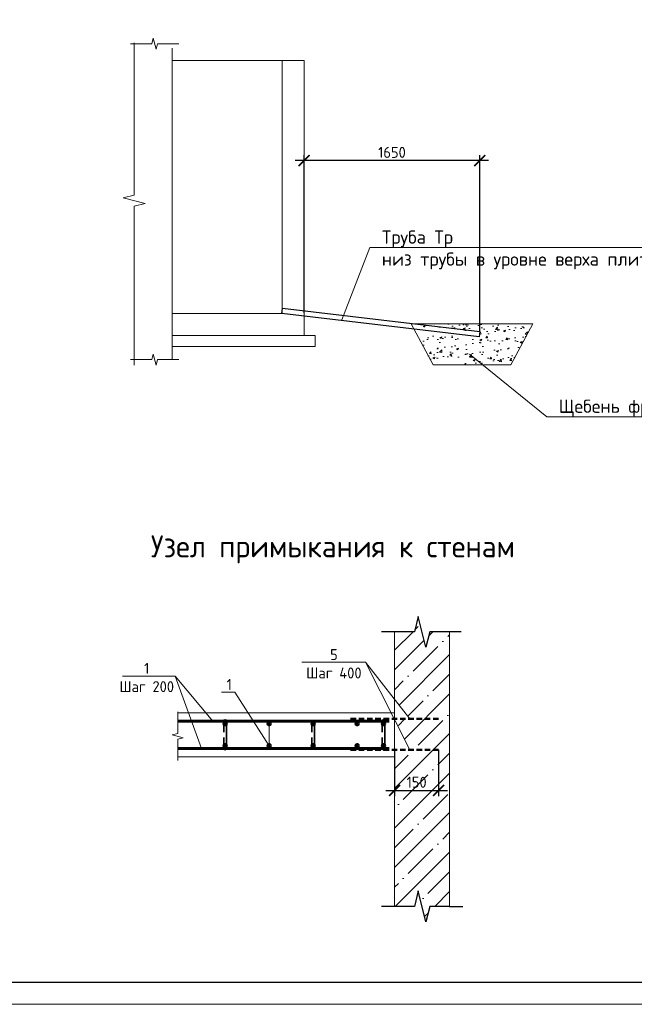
# Model space of a CAD drawing. Header units: millimetres. Extents: x 130535 to 3472113, y -231620 to 121434.
# Tile 32 of 133: x 366028 to 379996, y -97126 to -74752. Entities that reach past the tile are written whole.
import ezdxf
from ezdxf import colors
from ezdxf.entities.mleader import LeaderData, LeaderLine
from ezdxf.enums import TextEntityAlignment as Align
from ezdxf.math import Vec2, Vec3

# ---------------------------------------------------------------- set-up
doc = ezdxf.new("R2010")
doc.units = ezdxf.units.MM
doc.linetypes.add('DASHED2', pattern=[0.375, 0.25, -0.125])
doc.layers.get('DEFPOINTS').update_dxf_attribs({"color": 1, "lineweight": 0})
for name, color, linetype in [('ИЗМ', 3, 'Continuous'), ('Колонны', 7, 'Continuous'), ('ТОЛСТЫЕ_ОСНОВНЫЕ', 6, 'Continuous')]:
    doc.layers.add(name, color=color, linetype=linetype)
for name, color, linetype, lineweight in [('Основная 0.35', 200, 'Continuous', 35), ('Основная 0.60', 142, 'Continuous', 60), ('РАЗМЕРЫ', 1, 'Continuous', 9), ('Символы 0.20', 1, 'Continuous', 20), ('Тонкая', 81, 'Continuous', 20), ('Тонкая 0.20', 30, 'Continuous', 20), ('ТОНКИЕ', 7, 'Continuous', 9), ('штриховка', 7, 'Continuous', 18)]:
    doc.layers.add(name, color=color, linetype=linetype, lineweight=lineweight)
doc.styles.add('GOST-2.304_Type-B', font='GOST_Common.ttf')
doc.styles.add('ГОСТ', font='isocpeur.TTF')
doc.dimstyles.new('СПДС', dxfattribs={"dimscale": 100, "dimtxt": 2.5, "dimasz": 2.5, "dimexe": 1.25, "dimexo": 0, "dimtad": 1, "dimdec": 0, "dimtxsty": 'GOST-2.304_Type-B', "dimblk": 'ARCHTICK', "dimcen": 2.5, "dimdle": 2, "dimadec": 0, "dimazin": 2, "dimtfac": 0.75, "dimtdec": 0, "dimtmove": 1, "dimatfit": 3, "dimfxl": 1, "dimtolj": 1, "dimarcsym": 1})

# ---------------------------------------------------------------- blocks, each defined once
blk = doc.blocks.new('*U5')
at = {"layer": 'ТОЛСТЫЕ_ОСНОВНЫЕ', "color": 6}
blk.add_lwpolyline([(20, 5), (589, 5), (589, 415), (20, 415)], close=True, dxfattribs=at)
at = {"layer": 'ТОНКИЕ'}
blk.add_lwpolyline([(0, 0), (594, 0), (594, 420), (0, 420)], close=True, dxfattribs=at)
blk = doc.blocks.new('_ArchTick')
at = {"color": 0, "linetype": 'ByBlock', "const_width": 0.15}
blk.add_lwpolyline([(-0.5, -0.5), (0.5, 0.5)], dxfattribs=at)
blk = doc.blocks.new('*D666')
at = {"layer": 'DEFPOINTS', "color": 0, "linetype": 'Continuous', "lineweight": 0, "transparency": 16777216}
for p in [(372491, -77954), (372491, -81412), (376485, -81835)]:
    blk.add_point(p, dxfattribs=at)
at = {"layer": 'РАЗМЕРЫ', "color": 0, "linetype": 'Continuous', "lineweight": -2, "transparency": 16777216}
for p, q in [((372491, -81412), (372491, -77829)), ((376485, -81835), (376485, -77829)), ((376685, -77954), (372291, -77954))]:
    blk.add_line(p, q, dxfattribs=at)
at = {"layer": 'РАЗМЕРЫ', "color": 0, "linetype": 'Continuous', "lineweight": -2, "transparency": 16777216, "xscale": 250, "yscale": 250, "zscale": 250, "rotation": 180}
blk.add_blockref('_ArchTick', (372491, -77954), dxfattribs=at)
at = {"layer": 'РАЗМЕРЫ', "color": 0, "linetype": 'Continuous', "lineweight": -2, "transparency": 16777216, "xscale": 250, "yscale": 250, "zscale": 250}
blk.add_blockref('_ArchTick', (376485, -77954), dxfattribs=at)
at = {"layer": 'РАЗМЕРЫ', "color": 0, "linetype": 'Continuous', "lineweight": 0, "transparency": 16777216, "insert": (374488, -77767), "char_height": 250, "attachment_point": 5, "style": 'GOST-2.304_Type-B'}
blk.add_mtext('\\A1;1650', dxfattribs=at)
blk = doc.blocks.new('_None')
blk = doc.blocks.new('*D637')
at = {"layer": 'DEFPOINTS', "color": 0, "linetype": 'Continuous', "lineweight": 0, "transparency": 16777216}
for p in [(374548, -91342), (375548, -91342), (375548, -92268)]:
    blk.add_point(p, dxfattribs=at)
at = {"layer": 'РАЗМЕРЫ', "color": 0, "linetype": 'Continuous', "lineweight": -2, "transparency": 16777216}
for p, q in [((374548, -91342), (374548, -92393)), ((375548, -91342), (375548, -92393)), ((374348, -92268), (375748, -92268))]:
    blk.add_line(p, q, dxfattribs=at)
at = {"layer": 'РАЗМЕРЫ', "color": 0, "linetype": 'Continuous', "lineweight": -2, "transparency": 16777216, "xscale": 250, "yscale": 250, "zscale": 250, "rotation": 180}
blk.add_blockref('_ArchTick', (374548, -92268), dxfattribs=at)
at = {"layer": 'РАЗМЕРЫ', "color": 0, "linetype": 'Continuous', "lineweight": -2, "transparency": 16777216, "xscale": 250, "yscale": 250, "zscale": 250}
blk.add_blockref('_ArchTick', (375548, -92268), dxfattribs=at)
at = {"layer": 'РАЗМЕРЫ', "color": 0, "linetype": 'Continuous', "lineweight": 0, "transparency": 16777216, "insert": (375048, -92080), "char_height": 250, "attachment_point": 5, "style": 'GOST-2.304_Type-B'}
blk.add_mtext('\\A1;150', dxfattribs=at)

msp = doc.modelspace()

# ---------------------------------------------------------------- hatches: boundary and pattern name
at = {"layer": 'Колонны', "linetype": 'Continuous', "lineweight": 0}
h = msp.add_hatch(dxfattribs=at)
h.set_pattern_fill('AR-CONC', color=256, scale=2.5)
h.set_pattern_definition([(50, (671123.8, 437377.14), (455.46167, -39.84771), [47.625, -523.875]), (355, (671123.8, 437377.14), (-88.10855, 477.6421), [38.1, -419.10146]), (100.451445, (671161.75, 437373.82), (367.35312, 437.79438), [40.47502, -445.2256]), (46.1842, (671123.8, 437504.14), (677.6976, -105.1058), [71.4375, -785.8125]), (96.63556, (671180.27, 437495.4), (593.5103, 618.5653), [60.71256, -667.839]), (351.18415, (671123.8, 437504.14), (593.5103, 618.5653), [57.1499, -628.6493]), (21, (671187.3, 437472.4), (379.03598, -255.663), [47.625, -523.875]), (326, (671187.3, 437472.4), (154.50507, 460.4699), [38.1, -419.1]), (71.451445, (671218.9, 437451.1), (533.54105, 204.80692), [40.47502, -445.22484]), (37.5, (671123.79, 437377.14), (7.72151, 211.387597), [0, -414.02, 0, -425.45, 0, -420.6875]), (7.5, (671123.8, 437377.14), (167.04916, 250.45144), [0, -242.57, 0, -404.495, 0, -160.3375]), (327.5, (670982.19, 437377.14), (338.97649, -14.32186), [0, -158.75, 0, -495.3, 0, -657.225]), (317.5, (670918.7, 437377.14), (370.32295, 63.56623), [0, -206.375, 0, -328.93, 0, -466.725])])
h.paths.add_polyline_path([(375017.5, -81836.8), (376471.6, -82008.6), (376484.9, -81884.3), (374945.5, -81702.4), (374924.5, -81663.2), (377689.9, -81663.2), (377189.9, -82596.4), (375424.5, -82596.4)])
at = {"layer": 'штриховка', "linetype": 'Continuous', "lineweight": 0}
h = msp.add_hatch(dxfattribs=at)
h.set_pattern_fill('ANSI35', color=256, scale=100)
h.set_pattern_definition([(45, (-210767.5, 33698.85), (-449.0128, 449.0128), []), (45, (-210318.5, 33698.85), (-449.0128, 449.0128), [793.75, -158.75, 0, -158.75])])
h.paths.add_polyline_path([(374547.7, -91499.9), (374547.7, -91499.9), (374547.7, -91341.6), (374895.7, -91341.6), (374547.7, -90658.5), (374547.7, -90639.1), (374895.7, -90639.1), (374547.7, -90197.6), (374547.7, -88659.9), (374997.7, -88659.9), (375085.2, -88309.9), (375260.2, -89009.9), (375347.7, -88659.9), (375797.7, -88659.9), (375797.7, -94899.9), (375347.7, -94899.9), (375260.2, -95249.9), (375085.2, -94549.9), (374997.7, -94899.9), (374547.7, -94899.9)])

# ---------------------------------------------------------------- linework, layer by layer
at = {"color": 0, "linetype": 'ByBlock', "lineweight": -2}
for p, q in [((374547.7, -88659.9), (374247.7, -88659.9)), ((374997.7, -88659.9), (374547.7, -88659.9)), ((376059.1, -88659.9), (375347.7, -88659.9)), ((374547.7, -94899.9), (374247.7, -94899.9)), ((374997.7, -94899.9), (374547.7, -94899.9)), ((375797.7, -94899.9), (375347.7, -94899.9)), ((375797.7, -94899.9), (376097.7, -94899.9))]:
    msp.add_line(p, q, dxfattribs=at)
at = {"linetype": 'DASHED2', "lineweight": 50, "ltscale": 500}
for p, q in [((373547.7, -90639.1), (375547.7, -90639.1)), ((373547.7, -91341.6), (375547.7, -91341.6))]:
    msp.add_line(p, q, dxfattribs=at)
at = {"linetype": 'ByBlock', "lineweight": 20, "ltscale": 0.5}
msp.add_lwpolyline([(368628, -75277.5), (368628, -78740), (368378, -78802.5), (368878, -78927.5), (368628, -78990), (368628, -82602.5)], dxfattribs=at)
at = {"color": 0, "linetype": 'ByBlock', "lineweight": -2}
for points in [[(375347.7, -88659.9), (375260.2, -89009.9), (375085.2, -88309.9), (374997.7, -88659.9)], [(375347.7, -94899.9), (375260.2, -95249.9), (375085.2, -94549.9), (374997.7, -94899.9)]]:
    msp.add_lwpolyline(points, dxfattribs=at)
at = {"layer": 'ИЗМ', "linetype": 'Continuous', "lineweight": 30}
msp.add_lwpolyline([(371998.1, -81304.4), (376484.9, -81834.7), (376471.6, -81959), (371984.8, -81428.7), (371998.1, -81304.4)], dxfattribs=at)
at = {"layer": 'ИЗМ', "linetype": 'Continuous', "lineweight": 0}
msp.add_lwpolyline([(377689.9, -81663.2), (374924.5, -81663.2), (375424.5, -82596.4), (377189.9, -82596.4)], close=True, dxfattribs=at)
at = {"layer": 'Основная 0.35'}
for p, q in [((370667.7, -90689.9), (370667.7, -90939.9)), ((370727.7, -90689.9), (370727.7, -91309.9)), ((372667.7, -90689.9), (372667.7, -90939.9)), ((372727.7, -90689.9), (372727.7, -91309.9)), ((374267.7, -90689.9), (374267.7, -90939.9)), ((374327.7, -90689.9), (374327.7, -91309.9)), ((370667.7, -91309.9), (370667.7, -91059.9)), ((372667.7, -91309.9), (372667.7, -91059.9)), ((374267.7, -91309.9), (374267.7, -91059.9))]:
    msp.add_line(p, q, dxfattribs=at)
for centre, start, end in [((370697.7, -90689.9), 0, 180), ((374297.7, -90689.9), 0, 180), ((370697.7, -91309.9), 180, 0), ((374297.7, -91309.9), 180, 0)]:
    msp.add_arc(centre, 30, start, end, dxfattribs=at)
at = {"layer": 'Основная 0.60'}
for p, q in [((369620.3, -90689.9), (374422.7, -90689.9)), ((369620.3, -91309.9), (374422.7, -91309.9))]:
    msp.add_line(p, q, dxfattribs=at)
for centre in [(370697.7, -90749.9), (371697.7, -90749.9), (372697.7, -90749.9), (373697.7, -90749.9), (374297.7, -90749.9), (370697.7, -91249.9), (371697.7, -91249.9), (372697.7, -91249.9), (373697.7, -91249.9), (374297.7, -91249.9)]:
    msp.add_circle(centre, 30, dxfattribs=at)
at = {"layer": 'РАЗМЕРЫ', "linetype": 'Continuous', "lineweight": 0}
for p, q in [((373883.6, -89355), (374895.7, -91341.6)), ((369561.8, -89666.2), (370162.2, -91309.9))]:
    msp.add_line(p, q, dxfattribs=at)
at = {"layer": 'Символы 0.20'}
for points in [[(369561.8, -89666.2), (368367.1, -89666.2)], [(370420.8, -90689.9), (369561.8, -89666.2)]]:
    msp.add_lwpolyline(points, dxfattribs=at)
at = {"layer": 'Тонкая'}
for points in [[(368543.6, -75296.8), (368618.6, -75296.8), (369033.4, -75296.8), (369064.6, -75171.8), (369127.1, -75421.8), (369158.4, -75296.8), (369573.1, -75296.8), (369648.1, -75296.8)], [(368543.6, -82474.5), (368618.6, -82474.5), (369033.4, -82474.5), (369064.6, -82349.5), (369127.1, -82599.5), (369158.4, -82474.5), (369573.1, -82474.5), (369648.1, -82474.5)], [(369620.3, -91588.1), (369620.3, -91513.1), (369620.3, -91098.4), (369745.3, -91067.1), (369495.3, -91004.6), (369620.3, -90973.4), (369620.3, -90558.6), (369620.3, -90483.6)]]:
    msp.add_lwpolyline(points, dxfattribs=at)
at = {"layer": 'Тонкая 0.20'}
for p, q in [((369491.4, -75402.5), (369491.4, -82474.5)), ((371991.4, -75678.7), (369491.4, -75678.7)), ((371991.4, -75678.7), (372491.4, -75678.7)), ((371991.4, -81416.2), (371991.4, -75678.7)), ((372491.4, -75678.7), (372491.4, -81416.2)), ((371991.4, -81428.7), (371991.4, -78346.4)), ((372491.4, -78346.4), (372491.4, -81928.7)), ((369491.4, -81428.7), (371991.4, -81428.7)), ((372741.4, -81928.7), (369491.4, -81928.7)), ((372741.4, -81928.7), (372741.4, -82178.7)), ((372741.4, -82178.7), (369491.4, -82178.7))]:
    msp.add_line(p, q, dxfattribs=at)
at = {"layer": 'Тонкая 0.20', "ltscale": 6}
for p, q in [((374547.7, -94899.9), (374547.7, -88659.9)), ((375797.7, -88659.9), (375797.7, -94899.9))]:
    msp.add_line(p, q, dxfattribs=at)
at = {"layer": 'Тонкая 0.20'}
for points in [[(374547.7, -90499.9), (369620.3, -90499.9)], [(369620.3, -91499.9), (374547.7, -91499.9), (374547.7, -90499.9)]]:
    msp.add_lwpolyline(points, dxfattribs=at)

# ---------------------------------------------------------------- block references
at = {"xscale": 100, "yscale": 100, "zscale": 100}
msp.add_blockref('*U5', (344595.6, -97126.2), dxfattribs=at)

# ---------------------------------------------------------------- texts
at = {"layer": 'Символы 0.20', "insert": (368914.7, -89366.2), "char_height": 250, "attachment_point": 2, "style": 'GOST-2.304_Type-B'}
msp.add_mtext('1\\PШаг 200', dxfattribs=at)
at = {"layer": 'ТОНКИЕ', "linetype": 'Continuous', "lineweight": 0, "style": 'GOST-2.304_Type-B'}
msp.add_text('Узел примыкания к стенам', height=500, dxfattribs=at).set_placement((373146.6, -86719.9), align=Align.MIDDLE_CENTER)

# ---------------------------------------------------------------- dimensions: what is measured, and where the dimension line sits
at = {"layer": 'РАЗМЕРЫ', "color": 3, "linetype": 'Continuous', "lineweight": 0}
dim = msp.add_linear_dim(base=(372491.4, -77954.1), p1=(376484.9, -81834.7), p2=(372491.4, -81412.4), angle=180, text='1650', dimstyle='СПДС', override={"dimlfac": 0.2}, dxfattribs=at)
dim.commit()
dim.dimension.update_dxf_attribs({"geometry": '*D666', "text_midpoint": (374488.1, -77766.6)})
at = {"layer": 'РАЗМЕРЫ', "linetype": 'Continuous', "lineweight": 0}
dim = msp.add_linear_dim(base=(375547.7, -92267.9), p1=(374547.7, -91341.6), p2=(375547.7, -91341.6), text='150', dimstyle='СПДС', dxfattribs=at)
dim.commit()
dim.dimension.update_dxf_attribs({"geometry": '*D637', "text_midpoint": (375047.7, -92080.4)})

# ---------------------------------------------------------------- leaders
at = {"layer": 'Символы 0.20', "ltscale": 100}
ml = msp.add_multileader_mtext('Standard', dxfattribs=at)
ml.set_content('Труба Тр\\Pниз трубы в уровне верха плиты', color=256, style='ГОСТ')
ml.set_leader_properties(color=256, linetype='ByLayer', lineweight=-1)
ml.set_arrow_properties(name='NONE')
ml.build(insert=Vec2(0, 0))
ml.multileader.update_dxf_attribs({"text_left_attachment_type": 6, "text_right_attachment_type": 6, "dogleg_length": 2.5, "arrow_head_size": 45, "scale": 100})
ctx = ml.context
ctx.base_point, ctx.scale, ctx.char_height, ctx.arrow_head_size, ctx.landing_gap_size, ctx.plane_origin = Vec3(374236, -79932), 100, 300, 45, 22.5, Vec3(368339.5, -83242.5)
ctx.left_attachment, ctx.right_attachment = 6, 6
notes = []
notes.append((ctx, [(1, (1, 1, 0), (373986, -79932), (1, 0), 250, [(0, [(373346.6, -81572.4)], 0, [])])]))
ctx.mtext.insert, ctx.mtext.width, ctx.mtext.flow_direction = Vec3(374258.5, -79542), 6442.783, 5
ml = msp.add_multileader_mtext('Standard', dxfattribs=at)
ml.set_content('Щебень фр.20-40', color=256, style='ГОСТ')
ml.set_leader_properties(color=256, linetype='ByLayer', lineweight=-1)
ml.set_arrow_properties(name='NONE')
ml.build(insert=Vec2(0, 0))
ml.multileader.update_dxf_attribs({"text_left_attachment_type": 6, "text_right_attachment_type": 6, "dogleg_length": 2.5, "arrow_head_size": 45, "scale": 100})
ctx = ml.context
ctx.base_point, ctx.scale, ctx.char_height, ctx.arrow_head_size, ctx.landing_gap_size, ctx.plane_origin = Vec3(378255, -83775.7), 100, 300, 45, 22.5, Vec3(372358.5, -87086.2)
ctx.left_attachment, ctx.right_attachment = 6, 6
notes.append((ctx, [(1, (1, 1, 0), (378005, -83775.7), (1, 0), 250, [(0, [(376254, -82349.2)], 0, [])])]))
ctx.mtext.insert, ctx.mtext.width, ctx.mtext.flow_direction = Vec3(378277.5, -83385.7), 2129.129, 5
at = {"layer": 'Символы 0.20'}
ml = msp.add_multileader_mtext('Standard', dxfattribs=at)
ml.set_content('5\\PШаг 400', color=256, style='GOST-2.304_Type-B')
ml.set_leader_properties(color=256, linetype='ByLayer', lineweight=-1)
ml.set_arrow_properties(name='NONE')
ml.build(insert=Vec2(0, 0))
ml.multileader.update_dxf_attribs({"text_left_attachment_type": 6, "text_right_attachment_type": 6, "dogleg_length": 1, "arrow_head_size": 18, "scale": 20})
ctx = ml.context
ctx.base_point, ctx.scale, ctx.char_height, ctx.arrow_head_size, ctx.landing_gap_size, ctx.plane_origin = Vec3(372555, -89355), 20, 250, 18, 9, Vec3(375029.1, -89230.4)
ctx.left_attachment, ctx.right_attachment, ctx.text_align_type = 6, 6, 1
notes.append((ctx, [(0, (1, 1, 0), (373883.6, -89355), (-1, 0), 100, [(0, [(374895.7, -90639.1)], 0, [])])]))
ctx.mtext.insert, ctx.mtext.alignment, ctx.mtext.flow_direction = Vec3(373169.3, -89055), 2, 5
ml = msp.add_multileader_mtext('Standard', dxfattribs=at)
ml.set_content('1', color=256, style='GOST-2.304_Type-B')
ml.set_leader_properties(color=256, linetype='ByLayer', lineweight=-1)
ml.set_arrow_properties(name='NONE')
ml.build(insert=Vec2(0, 0))
ml.multileader.update_dxf_attribs({"text_left_attachment_type": 6, "text_right_attachment_type": 6, "dogleg_length": 1, "arrow_head_size": 18, "scale": 20})
ctx = ml.context
ctx.base_point, ctx.scale, ctx.char_height, ctx.arrow_head_size, ctx.landing_gap_size, ctx.plane_origin = Vec3(370723.1, -90034), 20, 250, 18, 9, Vec3(373164.5, -85879.9)
ctx.left_attachment, ctx.right_attachment = 6, 6
notes.append((ctx, [(0, (1, 1, 0), (370916.1, -90034), (-1, 0), 100, [(1, [(371697.7, -90749.9), (371697.7, -91249.9)], 0, [])])]))
ctx.mtext.insert, ctx.mtext.width, ctx.mtext.flow_direction = Vec3(370732.1, -89734), 28.429, 5
for ctx, leaders in notes:
    for number, flags, end, landing, length, lines in leaders:
        leader = LeaderData()
        leader.index, (leader.has_last_leader_line, leader.has_dogleg_vector, leader.attachment_direction) = number, flags
        leader.last_leader_point, leader.dogleg_vector, leader.dogleg_length = Vec3(end), Vec3(landing), length
        for number, points, colour, breaks in lines:
            line = LeaderLine()
            line.index, line.vertices, line.color, line.breaks = number, Vec3.list(points), colors.encode_raw_color(colour), breaks
            leader.lines.append(line)
        ctx.leaders.append(leader)

doc.saveas('drawing.dxf')
